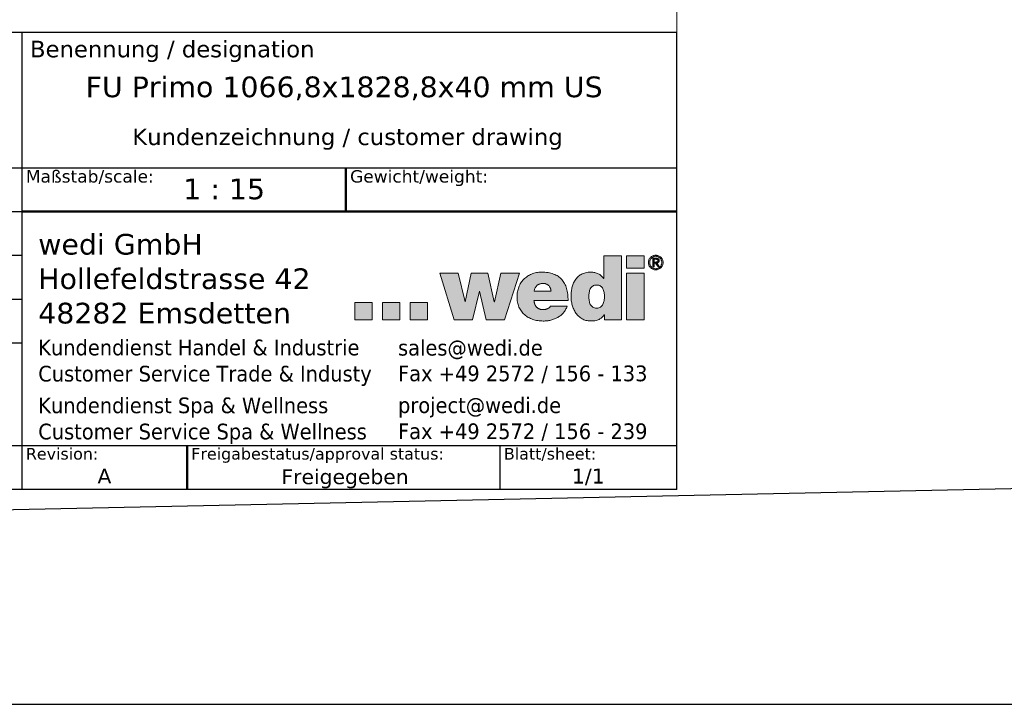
# Model space of a CAD drawing. Header units: millimetres. Extents: x -13716 to 13716, y -300 to 4365.
# Tile 3 of 30: x 1868 to 3654, y -300 to 942. Entities that reach past the tile are written whole.
import ezdxf
from ezdxf.enums import TextEntityAlignment as Align

# ---------------------------------------------------------------- set-up
doc = ezdxf.new("R2010")
doc.units = ezdxf.units.MM
doc.header["$LTSCALE"] = 15
for name, color, linetype, lineweight in [('AM_BOR', 7, 'Continuous', 25), ('Ebene 1', 7, 'Continuous', 25), ('Rahmen (ISO)', 7, 'Continuous', 70), ('Schraffur (ISO)', 7, 'Continuous', 18), ('Titel (ISO)', 7, 'Continuous', 50)]:
    doc.layers.add(name, color=color, linetype=linetype, lineweight=lineweight)
doc.styles.add('Notiztext 3.5', font='verdana.ttf')
doc.styles.add('Pfeiltext', font='verdana.ttf')
doc.styles.get("Standard").update_dxf_attribs({"font": 'verdana.ttf'})
doc.styles.add('Textstil119', font='verdana.ttf')
doc.styles.add('Textstil121', font='verdana.ttf')
doc.styles.add('Textstil47', font='verdana.ttf')
doc.styles.add('Textstil48', font='verdana.ttf')
doc.styles.add('Textstil64', font='verdana.ttf', dxfattribs={"width": 0.8})
doc.styles.add('Textstil75', font='verdana.ttf')
doc.styles.add('Textstil82', font='verdana.ttf')

# ---------------------------------------------------------------- blocks, each defined once
blk = doc.blocks.new('Ränder wedi_Zeichnungsrahmen')
at = {"layer": 'Rahmen (ISO)', "color": 208, "lineweight": 18, "true_color": 0x400040}
for p, q in [((204, 6), (204, 291)), ((20, 6), (204, 6))]:
    blk.add_line(p, q, dxfattribs=at)
blk = doc.blocks.new('Schriftfelder wedi Standard - Inch_Zoll ohne Toleranz')
at = {"layer": 'Schraffur (ISO)'}
h = blk.add_hatch(color=256, dxfattribs=at)
edge = h.paths.add_edge_path(flags=0)
edge.add_spline(control_points=[(-14.53, 20.67), (-14.44, 20.67), (-14.27, 20.69), (-14.05, 20.78), (-13.88, 20.93), (-13.76, 21.12), (-13.67, 21.33), (-13.6, 21.65), (-13.57, 22.07), (-13.6, 22.48), (-13.67, 22.8), (-13.76, 23.01), (-13.88, 23.2), (-14.05, 23.35), (-14.27, 23.44), (-14.53, 23.47), (-14.78, 23.44), (-15, 23.35), (-15.17, 23.2), (-15.3, 23.01), (-15.38, 22.8), (-15.45, 22.48), (-15.48, 22.07), (-15.45, 21.65), (-15.38, 21.33), (-15.3, 21.12), (-15.17, 20.93), (-15, 20.78), (-14.78, 20.69), (-14.61, 20.67), (-14.53, 20.67)], knot_values=[0, 0, 0, 0, 0.034699, 0.064914, 0.09345, 0.122379, 0.152717, 0.184596, 0.250776, 0.316162, 0.347791, 0.377961, 0.406791, 0.435283, 0.465485, 0.500184, 0.534837, 0.564994, 0.593447, 0.62225, 0.652404, 0.684024, 0.749407, 0.815585, 0.847456, 0.877777, 0.906678, 0.935176, 0.965345, 1, 1, 1, 1], degree=3, periodic=0)
edge = h.paths.add_edge_path()
edge.add_line((-13.66, 27), (-13.66, 24.26))
edge.add_line((-13.66, 24.26), (-13.68, 24.26))
edge.add_spline(control_points=[(-13.68, 24.26), (-13.77, 24.37), (-13.95, 24.6), (-14.33, 24.84), (-14.76, 24.99), (-15.18, 25.03), (-15.55, 25.01), (-15.86, 24.96), (-16.14, 24.87), (-16.47, 24.72), (-16.82, 24.46), (-17.14, 24.06), (-17.37, 23.6), (-17.52, 23.11), (-17.6, 22.6), (-17.63, 22.08), (-17.6, 21.55), (-17.49, 21.03), (-17.31, 20.52), (-17.05, 20.06), (-16.72, 19.67), (-16.3, 19.35), (-15.9, 19.19), (-15.54, 19.12), (-15.23, 19.1), (-14.91, 19.12), (-14.6, 19.16), (-14.35, 19.24), (-14.08, 19.37), (-13.83, 19.58), (-13.68, 19.77), (-13.6, 19.87)], knot_values=[0, 0, 0, 0, 0.043155, 0.086739, 0.131645, 0.17854, 0.212404, 0.243573, 0.272592, 0.299996, 0.351779, 0.402206, 0.453011, 0.504581, 0.556321, 0.607002, 0.660443, 0.714379, 0.767879, 0.820311, 0.871582, 0.922422, 0.974633, 1.002175, 1.0312, 1.067419, 1.097992, 1.124095, 1.146867, 1.186159, 1.221249, 1.221249, 1.221249, 1.221249], degree=3, periodic=0)
edge.add_line((-13.6, 19.87), (-13.58, 19.87))
edge.add_line((-13.58, 19.87), (-13.58, 19.25))
edge.add_line((-13.58, 19.25), (-11.51, 19.25))
edge.add_line((-11.51, 19.25), (-11.51, 27))
edge.add_line((-11.51, 27), (-13.66, 27))
for points in [[(-10.93, 25.49), (-10.93, 27), (-8.78, 27), (-8.78, 25.49)], [(-33.5, 24.89), (-31.74, 19.26), (-29.54, 19.26), (-28.7, 22.72), (-28.68, 22.72), (-27.87, 19.26), (-25.66, 19.26), (-23.87, 24.89), (-26.11, 24.89), (-26.89, 21.41), (-26.93, 21.41), (-27.68, 24.89), (-29.69, 24.89), (-30.41, 21.41), (-30.43, 21.41), (-31.26, 24.89)], [(-10.93, 19.26), (-8.78, 19.26), (-8.78, 24.89), (-10.93, 24.89)], [(-41.68, 21.34), (-43.78, 21.34), (-43.78, 19.24), (-41.68, 19.24)], [(-38.32, 21.34), (-40.42, 21.34), (-40.42, 19.26), (-38.32, 19.26)], [(-34.96, 21.34), (-34.96, 19.26), (-37.06, 19.26), (-37.06, 21.34)]]:
    blk.add_hatch(color=256, dxfattribs=at).paths.add_polyline_path(points)
h = blk.add_hatch(color=256, dxfattribs=at)
edge = h.paths.add_edge_path(flags=0)
edge.add_spline(control_points=[(-8.06, 25.89), (-8.04, 25.84), (-7.99, 25.75), (-7.9, 25.64), (-7.8, 25.55), (-7.67, 25.48), (-7.53, 25.44), (-7.38, 25.42), (-7.23, 25.44), (-7.09, 25.48), (-6.97, 25.55), (-6.86, 25.64), (-6.77, 25.75), (-6.71, 25.89), (-6.66, 26.03), (-6.65, 26.19), (-6.66, 26.34), (-6.71, 26.48), (-6.77, 26.61), (-6.86, 26.72), (-6.97, 26.81), (-7.1, 26.88), (-7.23, 26.93), (-7.38, 26.94), (-7.53, 26.93), (-7.67, 26.88), (-7.8, 26.81), (-7.9, 26.72), (-7.99, 26.61), (-8.06, 26.48), (-8.1, 26.34), (-8.12, 26.19), (-8.1, 26.03), (-8.07, 25.93), (-8.06, 25.89)], knot_values=[-1, -1, -1, -1, -0.968769, -0.938514, -0.908528, -0.877859, -0.846824, -0.81451, -0.782845, -0.751665, -0.721347, -0.691382, -0.661076, -0.630076, -0.597827, -0.563882, -0.531049, -0.499298, -0.468506, -0.438444, -0.408565, -0.3784, -0.347161, -0.315526, -0.283241, -0.252147, -0.221629, -0.19173, -0.161719, -0.130694, -0.098997, -0.066153, -0.032195, 0, 0, 0, 0], degree=3, periodic=0)
edge = h.paths.add_edge_path()
edge.add_spline(control_points=[(-8.2, 26.53), (-8.22, 26.48), (-8.26, 26.37), (-8.28, 26.19), (-8.26, 26), (-8.21, 25.83), (-8.12, 25.68), (-8.01, 25.55), (-7.88, 25.44), (-7.73, 25.36), (-7.56, 25.31), (-7.38, 25.29), (-7.2, 25.31), (-7.04, 25.36), (-6.89, 25.44), (-6.75, 25.55), (-6.64, 25.68), (-6.56, 25.83), (-6.51, 26), (-6.49, 26.19), (-6.51, 26.37), (-6.56, 26.53), (-6.64, 26.69), (-6.75, 26.82), (-6.89, 26.92), (-7.04, 27), (-7.2, 27.05), (-7.38, 27.07), (-7.56, 27.05), (-7.73, 27), (-7.88, 26.92), (-8.01, 26.82), (-8.12, 26.69), (-8.18, 26.59), (-8.2, 26.53)], knot_values=[0, 0, 0, 0, 0.031498, 0.063871, 0.097255, 0.129121, 0.16021, 0.19058, 0.221045, 0.251572, 0.283155, 0.315097, 0.34707, 0.378466, 0.408835, 0.43896, 0.469377, 0.500279, 0.532169, 0.565531, 0.597881, 0.629403, 0.660135, 0.690407, 0.720506, 0.750951, 0.782355, 0.814304, 0.846223, 0.877814, 0.908416, 0.938856, 0.96908, 1, 1, 1, 1], degree=3, periodic=0)
h = blk.add_hatch(color=256, dxfattribs=at)
edge = h.paths.add_edge_path(flags=0)
edge.add_spline(control_points=[(-7.4, 26.24), (-7.37, 26.24), (-7.33, 26.24), (-7.27, 26.25), (-7.23, 26.25), (-7.21, 26.27), (-7.18, 26.28), (-7.16, 26.3), (-7.14, 26.32), (-7.13, 26.35), (-7.13, 26.39), (-7.13, 26.42), (-7.13, 26.45), (-7.14, 26.48), (-7.15, 26.5), (-7.17, 26.52), (-7.19, 26.54), (-7.22, 26.55), (-7.26, 26.56), (-7.31, 26.57), (-7.34, 26.57), (-7.36, 26.57), (-7.37, 26.57), (-7.4, 26.57), (-7.44, 26.57), (-7.49, 26.57), (-7.53, 26.57), (-7.55, 26.57), (-7.56, 26.57), (-7.57, 26.57), (-7.56, 26.55), (-7.57, 26.53), (-7.57, 26.49), (-7.57, 26.43), (-7.57, 26.36), (-7.57, 26.31), (-7.57, 26.28), (-7.56, 26.26), (-7.57, 26.24), (-7.56, 26.24), (-7.55, 26.24), (-7.51, 26.24), (-7.46, 26.24), (-7.42, 26.24), (-7.4, 26.24), (-7.4, 26.24), (-7.4, 26.24)], knot_values=[-1, -1, -1, -1, -0.950287, -0.902175, -0.881324, -0.861242, -0.841051, -0.820798, -0.800643, -0.77928, -0.753999, -0.726464, -0.703741, -0.683998, -0.665669, -0.648191, -0.630877, -0.612858, -0.575671, -0.535024, -0.514517, -0.506166, -0.497845, -0.484984, -0.450288, -0.411369, -0.377517, -0.365396, -0.358025, -0.356271, -0.348826, -0.333239, -0.311301, -0.255536, -0.195862, -0.169038, -0.146611, -0.130372, -0.122114, -0.120862, -0.115361, -0.09364, -0.033314, -0.009567, -0.002546, 0, 0, 0, 0], degree=3, periodic=0)
edge = h.paths.add_edge_path()
edge.add_spline(control_points=[(-7.33, 26.7), (-7.33, 26.7), (-7.34, 26.7), (-7.38, 26.7), (-7.49, 26.7), (-7.61, 26.7), (-7.69, 26.7), (-7.72, 26.7), (-7.74, 26.69), (-7.72, 26.64), (-7.73, 26.56), (-7.72, 26.4), (-7.73, 26.18), (-7.72, 25.96), (-7.73, 25.8), (-7.72, 25.73), (-7.73, 25.68), (-7.72, 25.66), (-7.68, 25.68), (-7.63, 25.66), (-7.59, 25.67), (-7.56, 25.66), (-7.57, 25.69), (-7.56, 25.73), (-7.57, 25.82), (-7.56, 25.93), (-7.57, 26.02), (-7.56, 26.07), (-7.57, 26.1), (-7.55, 26.12), (-7.52, 26.11), (-7.48, 26.11), (-7.44, 26.11), (-7.41, 26.11), (-7.39, 26.1), (-7.38, 26.07), (-7.34, 26.02), (-7.28, 25.93), (-7.21, 25.82), (-7.16, 25.73), (-7.12, 25.69), (-7.12, 25.66), (-7.09, 25.67), (-7.04, 25.66), (-7, 25.68), (-6.95, 25.66), (-6.94, 25.67), (-6.97, 25.69), (-6.98, 25.73), (-7.03, 25.8), (-7.09, 25.9), (-7.15, 25.99), (-7.2, 26.06), (-7.21, 26.1), (-7.24, 26.12), (-7.21, 26.13), (-7.17, 26.13), (-7.11, 26.16), (-7.04, 26.2), (-6.99, 26.26), (-6.97, 26.34), (-6.96, 26.44), (-6.98, 26.53), (-7.03, 26.61), (-7.11, 26.66), (-7.21, 26.69), (-7.29, 26.7), (-7.33, 26.7)], knot_values=[0, 0, 0, 0, 0.002245, 0.008381, 0.028737, 0.076631, 0.084863, 0.089802, 0.091023, 0.100424, 0.119095, 0.14472, 0.207559, 0.270398, 0.296023, 0.314694, 0.324094, 0.324881, 0.330158, 0.349348, 0.357504, 0.360862, 0.363355, 0.37017, 0.392777, 0.420703, 0.445969, 0.455111, 0.460597, 0.462607, 0.46991, 0.48027, 0.49063, 0.497933, 0.500569, 0.507069, 0.517903, 0.547843, 0.580935, 0.607723, 0.615799, 0.618754, 0.622345, 0.631066, 0.651586, 0.657229, 0.657615, 0.662568, 0.672404, 0.685905, 0.71901, 0.752116, 0.765617, 0.775453, 0.780406, 0.783475, 0.792867, 0.810732, 0.827868, 0.845154, 0.864227, 0.887328, 0.909172, 0.928704, 0.948581, 0.97168, 1, 1, 1, 1], degree=3, periodic=0)
h = blk.add_hatch(color=256, dxfattribs=at)
edge = h.paths.add_edge_path(flags=0)
edge.add_spline(control_points=[(-20.98, 23.64), (-20.93, 23.64), (-20.83, 23.64), (-20.69, 23.61), (-20.56, 23.55), (-20.44, 23.49), (-20.33, 23.4), (-20.24, 23.3), (-20.17, 23.19), (-20.1, 23.07), (-20.07, 22.94), (-20.04, 22.81), (-20.05, 22.75), (-20.03, 22.7), (-20.05, 22.7), (-20.08, 22.7), (-20.13, 22.7), (-20.21, 22.7), (-20.34, 22.7), (-20.53, 22.7), (-20.79, 22.7), (-21.07, 22.7), (-21.34, 22.7), (-21.6, 22.7), (-21.79, 22.7), (-21.92, 22.7), (-22, 22.7), (-22.05, 22.7), (-22.08, 22.7), (-22.09, 22.7), (-22.09, 22.71), (-22.09, 22.75), (-22.06, 22.84), (-22.03, 22.96), (-21.97, 23.1), (-21.9, 23.23), (-21.81, 23.34), (-21.71, 23.43), (-21.59, 23.51), (-21.46, 23.57), (-21.31, 23.61), (-21.15, 23.64), (-21.04, 23.64), (-20.98, 23.64)], knot_values=[-1, -1, -1, -1, -0.970522, -0.942344, -0.915116, -0.888531, -0.86232, -0.836254, -0.810128, -0.783754, -0.756945, -0.729507, -0.715477, -0.710748, -0.709678, -0.703909, -0.693711, -0.679576, -0.661996, -0.618469, -0.567069, -0.511731, -0.456394, -0.404994, -0.361467, -0.343887, -0.329752, -0.319554, -0.313785, -0.312715, -0.311324, -0.307144, -0.290779, -0.259629, -0.230295, -0.20237, -0.17536, -0.148701, -0.121787, -0.094005, -0.064779, -0.033592, 0, 0, 0, 0], degree=3, periodic=0)
edge = h.paths.add_edge_path()
edge.add_line((-17.98, 21.58), (-22.1, 21.58))
edge.add_spline(control_points=[(-22.1, 21.58), (-22.1, 21.54), (-22.09, 21.46), (-22.07, 21.35), (-22.04, 21.24), (-22, 21.14), (-21.96, 21.04), (-21.91, 20.95), (-21.85, 20.87), (-21.79, 20.79), (-21.71, 20.72), (-21.63, 20.66), (-21.55, 20.61), (-21.45, 20.56), (-21.35, 20.53), (-21.24, 20.5), (-21.13, 20.49), (-21.05, 20.49), (-21, 20.49)], knot_values=[0, 0, 0, 0, 0.011871, 0.023383, 0.034556, 0.045416, 0.055995, 0.066338, 0.076497, 0.086536, 0.096528, 0.106556, 0.116711, 0.12709, 0.137793, 0.148921, 0.160571, 0.172839, 0.172839, 0.172839, 0.172839], degree=3, periodic=0)
edge.add_spline(control_points=[(-21, 20.49), (-20.98, 20.49), (-20.94, 20.49), (-20.87, 20.49), (-20.81, 20.5), (-20.74, 20.51), (-20.68, 20.52), (-20.61, 20.54), (-20.55, 20.56), (-20.49, 20.58), (-20.43, 20.61), (-20.37, 20.64), (-20.32, 20.67), (-20.27, 20.71), (-20.22, 20.75), (-20.18, 20.79), (-20.14, 20.84), (-20.12, 20.87), (-20.11, 20.89)], knot_values=[0, 0, 0, 0, 0.006559, 0.013169, 0.01981, 0.026462, 0.033107, 0.039727, 0.046304, 0.052825, 0.059279, 0.065656, 0.071951, 0.078166, 0.084304, 0.090378, 0.096407, 0.102416, 0.102416, 0.102416, 0.102416], degree=3, periodic=0)
edge.add_line((-20.11, 20.89), (-18.1, 20.89))
edge.add_spline(control_points=[(-18.1, 20.89), (-18.16, 20.74), (-18.27, 20.46), (-18.54, 20.09), (-18.86, 19.78), (-19.22, 19.53), (-19.63, 19.34), (-20.06, 19.2), (-20.52, 19.12), (-21.05, 19.09), (-21.64, 19.14), (-22.25, 19.28), (-22.79, 19.52), (-23.26, 19.86), (-23.65, 20.28), (-23.94, 20.8), (-24.12, 21.4), (-24.17, 22.03), (-24.12, 22.64), (-23.96, 23.21), (-23.7, 23.72), (-23.35, 24.16), (-22.91, 24.53), (-22.39, 24.81), (-21.81, 24.99), (-21.13, 25.04), (-20.43, 24.99), (-19.75, 24.82), (-19.18, 24.54), (-18.72, 24.14), (-18.37, 23.63), (-18.14, 23.03), (-18, 22.33), (-17.99, 21.84), (-17.98, 21.58)], knot_values=[0, 0, 0, 0, 0.046845, 0.091634, 0.135518, 0.17939, 0.223861, 0.269282, 0.315783, 0.363338, 0.42883, 0.490658, 0.549548, 0.606552, 0.663102, 0.721003, 0.78232, 0.849198, 0.909267, 0.967289, 1.024005, 1.080171, 1.136634, 1.194396, 1.254659, 1.318825, 1.396987, 1.465551, 1.527499, 1.586411, 1.646022, 1.709592, 1.779523, 1.85736, 1.85736, 1.85736, 1.85736], degree=3, periodic=0)
at = {"layer": 'AM_BOR', "color": 7}
for p, q in [((-4.84, 54), (-188.84, 54)), ((-84.04, 54), (-84.04, -1.25)), ((-4.84, -1.25), (-4.84, 54)), ((-188.84, 37.65), (-4.84, 37.65)), ((-130.14, 4.05), (-4.84, 4.05)), ((-26.24, 4.05), (-26.24, -1.25)), ((-188.84, -1.25), (-4.84, -1.25))]:
    blk.add_line(p, q, dxfattribs=at)
at = {"layer": 'AM_BOR'}
for p, q in [((-130.14, 32.35), (-84.04, 32.35)), ((-130.14, 27.05), (-84.04, 27.05)), ((-130.14, 21.75), (-84.04, 21.75)), ((-130.14, 16.45), (-84.04, 16.45))]:
    blk.add_line(p, q, dxfattribs=at)
at = {"layer": 'Ebene 1', "lineweight": 5}
for p, q in [((-10.93, 25.49), (-10.93, 27)), ((-10.93, 27), (-8.78, 27)), ((-8.78, 27), (-8.78, 25.49)), ((-8.78, 25.49), (-10.93, 25.49)), ((-31.74, 19.26), (-33.5, 24.89)), ((-33.5, 24.89), (-31.26, 24.89)), ((-31.26, 24.89), (-30.43, 21.41)), ((-30.41, 21.41), (-29.69, 24.89)), ((-29.69, 24.89), (-27.68, 24.89)), ((-27.68, 24.89), (-26.93, 21.41)), ((-26.89, 21.41), (-26.11, 24.89)), ((-26.11, 24.89), (-23.87, 24.89)), ((-23.87, 24.89), (-25.66, 19.26)), ((-10.93, 19.26), (-10.93, 24.89)), ((-10.93, 24.89), (-8.78, 24.89)), ((-8.78, 24.89), (-8.78, 19.26)), ((-28.7, 22.72), (-29.54, 19.26)), ((-28.68, 22.72), (-28.7, 22.72)), ((-27.87, 19.26), (-28.68, 22.72)), ((-41.68, 21.34), (-43.78, 21.34)), ((-43.78, 21.34), (-43.78, 19.24)), ((-41.68, 19.24), (-41.68, 21.34)), ((-38.32, 21.34), (-40.42, 21.34)), ((-40.42, 21.34), (-40.42, 19.26)), ((-38.32, 19.26), (-38.32, 21.34)), ((-37.06, 21.34), (-37.06, 19.26)), ((-34.96, 21.34), (-37.06, 21.34)), ((-34.96, 19.26), (-34.96, 21.34)), ((-30.43, 21.41), (-30.41, 21.41)), ((-26.93, 21.41), (-26.89, 21.41)), ((-43.78, 19.24), (-41.68, 19.24)), ((-40.42, 19.26), (-38.32, 19.26)), ((-37.06, 19.26), (-34.96, 19.26)), ((-29.54, 19.26), (-31.74, 19.26)), ((-25.66, 19.26), (-27.87, 19.26)), ((-8.78, 19.26), (-10.93, 19.26))]:
    blk.add_line(p, q, dxfattribs=at)
for points, knots in [([(-13.66, 27), (-13.66, 27), (-13.66, 26.99), (-13.66, 26.96), (-13.66, 26.93), (-13.66, 26.88), (-13.66, 26.82), (-13.66, 26.74), (-13.66, 26.66), (-13.66, 26.53), (-13.66, 26.36), (-13.66, 26.04), (-13.66, 25.63), (-13.66, 25.22), (-13.66, 24.9), (-13.66, 24.73), (-13.66, 24.6), (-13.66, 24.52), (-13.66, 24.44), (-13.66, 24.38), (-13.66, 24.33), (-13.66, 24.3), (-13.66, 24.27), (-13.66, 24.26), (-13.66, 24.26)], [0, 0, 0, 0, 0.000785, 0.0030733, 0.0067645, 0.0117586, 0.0179552, 0.0252542, 0.0335554, 0.0427585, 0.0634696, 0.0865859, 0.1368271, 0.1870683, 0.2101846, 0.2308957, 0.2400988, 0.2484, 0.255699, 0.2618956, 0.2668896, 0.2705809, 0.2728692, 0.2736542, 0.2736542, 0.2736542, 0.2736542]), ([(-11.51, 27), (-11.51, 27), (-11.52, 27), (-11.54, 27), (-11.57, 27), (-11.6, 27), (-11.65, 27), (-11.71, 27), (-11.77, 27), (-11.87, 27), (-12.01, 27), (-12.26, 27), (-12.58, 27), (-12.91, 27), (-13.15, 27), (-13.29, 27), (-13.39, 27), (-13.46, 27), (-13.51, 27), (-13.56, 27), (-13.6, 27), (-13.63, 27), (-13.65, 27), (-13.65, 27), (-13.66, 27)], [0, 0, 0, 0, 0.0006161, 0.0024119, 0.0053087, 0.009228, 0.014091, 0.0198192, 0.0263339, 0.0335564, 0.0498102, 0.0679516, 0.1073803, 0.146809, 0.1649504, 0.1812043, 0.1884268, 0.1949414, 0.2006696, 0.2055327, 0.2094519, 0.2123488, 0.2141446, 0.2147606, 0.2147606, 0.2147606, 0.2147606]), ([(-11.51, 19.25), (-11.51, 19.25), (-11.51, 19.28), (-11.51, 19.35), (-11.51, 19.45), (-11.51, 19.59), (-11.51, 19.77), (-11.51, 19.97), (-11.51, 20.21), (-11.51, 20.57), (-11.51, 21.07), (-11.51, 21.96), (-11.51, 23.12), (-11.51, 24.29), (-11.51, 25.18), (-11.51, 25.68), (-11.51, 26.04), (-11.51, 26.27), (-11.51, 26.48), (-11.51, 26.65), (-11.51, 26.79), (-11.51, 26.9), (-11.51, 26.96), (-11.51, 26.99), (-11.51, 27)], [0, 0, 0, 0, 0.0022235, 0.0087046, 0.0191597, 0.0333047, 0.050856, 0.0715295, 0.0950415, 0.1211081, 0.1797699, 0.2452439, 0.387546, 0.529848, 0.5953221, 0.6539839, 0.6800505, 0.7035625, 0.724236, 0.7417873, 0.7559323, 0.7663873, 0.7728685, 0.775092, 0.775092, 0.775092, 0.775092]), ([(-8.2, 26.53), (-8.18, 26.59), (-8.12, 26.69), (-8.01, 26.82), (-7.88, 26.92), (-7.73, 27), (-7.56, 27.05), (-7.38, 27.07), (-7.2, 27.05), (-7.04, 27), (-6.89, 26.92), (-6.75, 26.82), (-6.64, 26.69), (-6.56, 26.53), (-6.51, 26.37), (-6.49, 26.19), (-6.51, 26), (-6.56, 25.83), (-6.64, 25.68), (-6.75, 25.55), (-6.89, 25.44), (-7.04, 25.36), (-7.2, 25.31), (-7.38, 25.29), (-7.56, 25.31), (-7.73, 25.36), (-7.88, 25.44), (-8.01, 25.55), (-8.12, 25.68), (-8.21, 25.83), (-8.26, 26), (-8.28, 26.19), (-8.26, 26.37), (-8.22, 26.48), (-8.2, 26.53)], [0, 0, 0, 0, 0.03092, 0.061144, 0.091584, 0.122186, 0.153777, 0.185696, 0.217645, 0.249049, 0.279494, 0.309593, 0.339865, 0.370597, 0.402119, 0.434469, 0.467831, 0.499721, 0.530623, 0.56104, 0.591165, 0.621534, 0.65293, 0.684903, 0.716845, 0.748428, 0.778955, 0.80942, 0.83979, 0.870879, 0.902745, 0.936129, 0.968502, 1, 1, 1, 1]), ([(-8.06, 25.89), (-8.04, 25.84), (-7.99, 25.75), (-7.9, 25.64), (-7.8, 25.55), (-7.67, 25.48), (-7.53, 25.44), (-7.38, 25.42), (-7.23, 25.44), (-7.09, 25.48), (-6.97, 25.55), (-6.86, 25.64), (-6.77, 25.75), (-6.71, 25.89), (-6.66, 26.03), (-6.65, 26.19), (-6.66, 26.34), (-6.71, 26.48), (-6.77, 26.61), (-6.86, 26.72), (-6.97, 26.81), (-7.1, 26.88), (-7.23, 26.93), (-7.38, 26.94), (-7.53, 26.93), (-7.67, 26.88), (-7.8, 26.81), (-7.9, 26.72), (-7.99, 26.61), (-8.06, 26.48), (-8.1, 26.34), (-8.12, 26.19), (-8.1, 26.03), (-8.07, 25.93), (-8.06, 25.89)], [0, 0, 0, 0, 0.031231, 0.061486, 0.091472, 0.122141, 0.153176, 0.18549, 0.217155, 0.248335, 0.278653, 0.308618, 0.338924, 0.369924, 0.402173, 0.436118, 0.468951, 0.500702, 0.531494, 0.561556, 0.591435, 0.6216, 0.652839, 0.684474, 0.716759, 0.747853, 0.778371, 0.80827, 0.838281, 0.869306, 0.901003, 0.933847, 0.967805, 1, 1, 1, 1]), ([(-7.33, 26.7), (-7.29, 26.7), (-7.21, 26.69), (-7.11, 26.66), (-7.03, 26.61), (-6.98, 26.53), (-6.96, 26.44), (-6.97, 26.34), (-6.99, 26.26), (-7.04, 26.2), (-7.11, 26.16), (-7.17, 26.13), (-7.21, 26.13), (-7.24, 26.12), (-7.21, 26.1), (-7.2, 26.06), (-7.15, 25.99), (-7.09, 25.9), (-7.03, 25.8), (-6.98, 25.73), (-6.97, 25.69), (-6.94, 25.67), (-6.95, 25.66), (-7, 25.68), (-7.04, 25.66), (-7.09, 25.67), (-7.12, 25.66), (-7.12, 25.69), (-7.16, 25.73), (-7.21, 25.82), (-7.28, 25.93), (-7.34, 26.02), (-7.38, 26.07), (-7.39, 26.1), (-7.41, 26.11), (-7.44, 26.11), (-7.48, 26.11), (-7.52, 26.11), (-7.55, 26.12), (-7.57, 26.1), (-7.56, 26.07), (-7.57, 26.02), (-7.56, 25.93), (-7.57, 25.82), (-7.56, 25.73), (-7.57, 25.69), (-7.56, 25.66), (-7.59, 25.67), (-7.63, 25.66), (-7.68, 25.68), (-7.72, 25.66), (-7.73, 25.68), (-7.72, 25.73), (-7.73, 25.8), (-7.72, 25.96), (-7.73, 26.18), (-7.72, 26.4), (-7.73, 26.56), (-7.72, 26.64), (-7.74, 26.69), (-7.72, 26.7), (-7.69, 26.7), (-7.61, 26.7), (-7.49, 26.7), (-7.38, 26.7), (-7.34, 26.7), (-7.33, 26.7), (-7.33, 26.7)], [0, 0, 0, 0, 0.02832, 0.051419, 0.071296, 0.090828, 0.112672, 0.135773, 0.154846, 0.172132, 0.189268, 0.207133, 0.216525, 0.219594, 0.224547, 0.234383, 0.247884, 0.28099, 0.314095, 0.327596, 0.337432, 0.342385, 0.342771, 0.348414, 0.368934, 0.377655, 0.381246, 0.384201, 0.392277, 0.419065, 0.452157, 0.482097, 0.492931, 0.499431, 0.502067, 0.50937, 0.51973, 0.53009, 0.537393, 0.539403, 0.544889, 0.554031, 0.579297, 0.607223, 0.62983, 0.636645, 0.639138, 0.642496, 0.650652, 0.669842, 0.675119, 0.675906, 0.685306, 0.703977, 0.729602, 0.792441, 0.85528, 0.880905, 0.899576, 0.908977, 0.910198, 0.915137, 0.923369, 0.971263, 0.991619, 0.997755, 1, 1, 1, 1]), ([(-7.4, 26.24), (-7.37, 26.24), (-7.33, 26.24), (-7.27, 26.25), (-7.23, 26.25), (-7.21, 26.27), (-7.18, 26.28), (-7.16, 26.3), (-7.14, 26.32), (-7.13, 26.35), (-7.13, 26.39), (-7.13, 26.42), (-7.13, 26.45), (-7.14, 26.48), (-7.15, 26.5), (-7.17, 26.52), (-7.19, 26.54), (-7.22, 26.55), (-7.26, 26.56), (-7.31, 26.57), (-7.34, 26.57), (-7.36, 26.57), (-7.37, 26.57), (-7.4, 26.57), (-7.44, 26.57), (-7.49, 26.57), (-7.53, 26.57), (-7.55, 26.57), (-7.56, 26.57), (-7.57, 26.57), (-7.56, 26.55), (-7.57, 26.53), (-7.57, 26.49), (-7.57, 26.43), (-7.57, 26.36), (-7.57, 26.31), (-7.57, 26.28), (-7.56, 26.26), (-7.57, 26.24), (-7.56, 26.24), (-7.55, 26.24), (-7.51, 26.24), (-7.46, 26.24), (-7.42, 26.24), (-7.4, 26.24), (-7.4, 26.24), (-7.4, 26.24)], [0, 0, 0, 0, 0.049713, 0.097825, 0.118676, 0.138758, 0.158949, 0.179202, 0.199357, 0.22072, 0.246001, 0.273536, 0.296259, 0.316002, 0.334331, 0.351809, 0.369123, 0.387142, 0.424329, 0.464976, 0.485483, 0.493834, 0.502155, 0.515016, 0.549712, 0.588631, 0.622483, 0.634604, 0.641975, 0.643729, 0.651174, 0.666761, 0.688699, 0.744464, 0.804138, 0.830962, 0.853389, 0.869628, 0.877886, 0.879138, 0.884639, 0.90636, 0.966686, 0.990433, 0.997454, 1, 1, 1, 1]), ([(-17.98, 21.58), (-17.99, 21.84), (-18, 22.33), (-18.14, 23.03), (-18.37, 23.63), (-18.72, 24.14), (-19.18, 24.54), (-19.75, 24.82), (-20.43, 24.99), (-21.13, 25.04), (-21.81, 24.99), (-22.39, 24.81), (-22.91, 24.53), (-23.35, 24.16), (-23.7, 23.72), (-23.96, 23.21), (-24.12, 22.64), (-24.17, 22.03), (-24.12, 21.4), (-23.94, 20.8), (-23.65, 20.28), (-23.26, 19.86), (-22.79, 19.52), (-22.25, 19.28), (-21.64, 19.14), (-21.05, 19.09), (-20.52, 19.12), (-20.06, 19.2), (-19.63, 19.34), (-19.22, 19.53), (-18.86, 19.78), (-18.54, 20.09), (-18.27, 20.46), (-18.16, 20.74), (-18.1, 20.89)], [0, 0, 0, 0, 0.077838, 0.147768, 0.211338, 0.270949, 0.329861, 0.391809, 0.460373, 0.538535, 0.602701, 0.662964, 0.720726, 0.777189, 0.833355, 0.890071, 0.948093, 1.008162, 1.075041, 1.136357, 1.194259, 1.250809, 1.307812, 1.366702, 1.42853, 1.494022, 1.541577, 1.588079, 1.633499, 1.67797, 1.721843, 1.765726, 1.810515, 1.85736, 1.85736, 1.85736, 1.85736]), ([(-13.68, 24.26), (-13.77, 24.37), (-13.95, 24.6), (-14.33, 24.84), (-14.76, 24.99), (-15.18, 25.03), (-15.55, 25.01), (-15.86, 24.96), (-16.14, 24.87), (-16.47, 24.72), (-16.82, 24.46), (-17.14, 24.06), (-17.37, 23.6), (-17.52, 23.11), (-17.6, 22.6), (-17.63, 22.08), (-17.6, 21.55), (-17.49, 21.03), (-17.31, 20.52), (-17.05, 20.06), (-16.72, 19.67), (-16.3, 19.35), (-15.9, 19.19), (-15.54, 19.12), (-15.23, 19.1), (-14.91, 19.12), (-14.6, 19.16), (-14.35, 19.24), (-14.08, 19.37), (-13.83, 19.58), (-13.68, 19.77), (-13.6, 19.87)], [0, 0, 0, 0, 0.043155, 0.086739, 0.131645, 0.17854, 0.212404, 0.243573, 0.272592, 0.299996, 0.351779, 0.402206, 0.453011, 0.504581, 0.556321, 0.607002, 0.660443, 0.714379, 0.767879, 0.820311, 0.871582, 0.922422, 0.974633, 1.002175, 1.0312, 1.067419, 1.097992, 1.124095, 1.146867, 1.186159, 1.221249, 1.221249, 1.221249, 1.221249]), ([(-13.66, 24.26), (-13.66, 24.26), (-13.66, 24.26), (-13.66, 24.26), (-13.66, 24.26), (-13.66, 24.26), (-13.66, 24.26), (-13.66, 24.26), (-13.66, 24.26), (-13.66, 24.26), (-13.66, 24.26), (-13.66, 24.26), (-13.67, 24.26), (-13.67, 24.26), (-13.67, 24.26), (-13.68, 24.26), (-13.68, 24.26), (-13.68, 24.26), (-13.68, 24.26), (-13.68, 24.26), (-13.68, 24.26), (-13.68, 24.26), (-13.68, 24.26), (-13.68, 24.26), (-13.68, 24.26)], [0, 0, 0, 0, 0.000006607, 0.000025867, 0.000056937, 0.000098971, 0.000151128, 0.000212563, 0.000282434, 0.000359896, 0.00053422, 0.000728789, 0.001151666, 0.001574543, 0.001769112, 0.001943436, 0.002020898, 0.002090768, 0.002152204, 0.00220436, 0.002246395, 0.002277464, 0.002296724, 0.002303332, 0.002303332, 0.002303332, 0.002303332]), ([(-20.98, 23.64), (-20.93, 23.64), (-20.83, 23.64), (-20.69, 23.61), (-20.56, 23.55), (-20.44, 23.49), (-20.33, 23.4), (-20.24, 23.3), (-20.17, 23.19), (-20.1, 23.07), (-20.07, 22.94), (-20.04, 22.81), (-20.05, 22.75), (-20.03, 22.7), (-20.05, 22.7), (-20.08, 22.7), (-20.13, 22.7), (-20.21, 22.7), (-20.34, 22.7), (-20.53, 22.7), (-20.79, 22.7), (-21.07, 22.7), (-21.34, 22.7), (-21.6, 22.7), (-21.79, 22.7), (-21.92, 22.7), (-22, 22.7), (-22.05, 22.7), (-22.08, 22.7), (-22.09, 22.7), (-22.09, 22.71), (-22.09, 22.75), (-22.06, 22.84), (-22.03, 22.96), (-21.97, 23.1), (-21.9, 23.23), (-21.81, 23.34), (-21.71, 23.43), (-21.59, 23.51), (-21.46, 23.57), (-21.31, 23.61), (-21.15, 23.64), (-21.04, 23.64), (-20.98, 23.64)], [0, 0, 0, 0, 0.029478, 0.057656, 0.084884, 0.111469, 0.13768, 0.163746, 0.189872, 0.216246, 0.243055, 0.270493, 0.284523, 0.289252, 0.290322, 0.296091, 0.306289, 0.320424, 0.338004, 0.381531, 0.432931, 0.488269, 0.543606, 0.595006, 0.638533, 0.656113, 0.670248, 0.680446, 0.686215, 0.687285, 0.688676, 0.692856, 0.709221, 0.740371, 0.769705, 0.79763, 0.82464, 0.851299, 0.878213, 0.905995, 0.935221, 0.966408, 1, 1, 1, 1]), ([(-14.53, 20.67), (-14.61, 20.67), (-14.78, 20.69), (-15, 20.78), (-15.17, 20.93), (-15.3, 21.12), (-15.38, 21.33), (-15.45, 21.65), (-15.48, 22.07), (-15.45, 22.48), (-15.38, 22.8), (-15.3, 23.01), (-15.17, 23.2), (-15, 23.35), (-14.78, 23.44), (-14.53, 23.47), (-14.27, 23.44), (-14.05, 23.35), (-13.88, 23.2), (-13.76, 23.01), (-13.67, 22.8), (-13.6, 22.48), (-13.57, 22.07), (-13.6, 21.65), (-13.67, 21.33), (-13.76, 21.12), (-13.88, 20.93), (-14.05, 20.78), (-14.27, 20.69), (-14.44, 20.67), (-14.53, 20.67)], [0, 0, 0, 0, 0.034655, 0.064824, 0.093322, 0.122223, 0.152544, 0.184415, 0.250593, 0.315976, 0.347596, 0.37775, 0.406553, 0.435006, 0.465163, 0.499816, 0.534515, 0.564717, 0.593209, 0.622039, 0.652209, 0.683838, 0.749224, 0.815404, 0.847283, 0.877621, 0.90655, 0.935086, 0.965301, 1, 1, 1, 1]), ([(-21, 20.49), (-21.05, 20.49), (-21.13, 20.49), (-21.24, 20.5), (-21.35, 20.53), (-21.45, 20.56), (-21.55, 20.61), (-21.63, 20.66), (-21.71, 20.72), (-21.79, 20.79), (-21.85, 20.87), (-21.91, 20.95), (-21.96, 21.04), (-22, 21.14), (-22.04, 21.24), (-22.07, 21.35), (-22.09, 21.46), (-22.1, 21.54), (-22.1, 21.58)], [0, 0, 0, 0, 0.0122685, 0.0239187, 0.035046, 0.0457491, 0.0561284, 0.0662838, 0.0763119, 0.0863037, 0.0963424, 0.1065015, 0.1168444, 0.127424, 0.1382833, 0.1494563, 0.1609687, 0.1728395, 0.1728395, 0.1728395, 0.1728395]), ([(-22.1, 21.58), (-22.1, 21.58), (-22.08, 21.58), (-22.05, 21.58), (-21.99, 21.58), (-21.92, 21.58), (-21.82, 21.58), (-21.72, 21.58), (-21.59, 21.58), (-21.4, 21.58), (-21.13, 21.58), (-20.66, 21.58), (-20.04, 21.58), (-19.42, 21.58), (-18.95, 21.58), (-18.68, 21.58), (-18.49, 21.58), (-18.36, 21.58), (-18.25, 21.58), (-18.16, 21.58), (-18.09, 21.58), (-18.03, 21.58), (-18, 21.58), (-17.98, 21.58), (-17.98, 21.58)], [0, 0, 0, 0, 0.0011827, 0.0046301, 0.0101912, 0.0177151, 0.0270508, 0.0380473, 0.0505536, 0.0644187, 0.0956215, 0.1304479, 0.2061398, 0.2818318, 0.3166582, 0.347861, 0.3617261, 0.3742324, 0.3852289, 0.3945645, 0.4020884, 0.4076496, 0.411097, 0.4122797, 0.4122797, 0.4122797, 0.4122797]), ([(-20.11, 20.89), (-20.12, 20.87), (-20.14, 20.84), (-20.18, 20.79), (-20.22, 20.75), (-20.27, 20.71), (-20.32, 20.67), (-20.37, 20.64), (-20.43, 20.61), (-20.49, 20.58), (-20.55, 20.56), (-20.61, 20.54), (-20.68, 20.52), (-20.74, 20.51), (-20.81, 20.5), (-20.87, 20.49), (-20.94, 20.49), (-20.98, 20.49), (-21, 20.49)], [0, 0, 0, 0, 0.006009, 0.0120374, 0.0181114, 0.0242499, 0.0304643, 0.0367601, 0.0431371, 0.0495905, 0.0561118, 0.0626893, 0.0693086, 0.0759535, 0.0826061, 0.0892473, 0.0958573, 0.1024158, 0.1024158, 0.1024158, 0.1024158]), ([(-18.1, 20.89), (-18.1, 20.89), (-18.11, 20.89), (-18.12, 20.89), (-18.15, 20.89), (-18.19, 20.89), (-18.23, 20.89), (-18.28, 20.89), (-18.35, 20.89), (-18.44, 20.89), (-18.57, 20.89), (-18.8, 20.89), (-19.1, 20.89), (-19.4, 20.89), (-19.63, 20.89), (-19.76, 20.89), (-19.86, 20.89), (-19.92, 20.89), (-19.97, 20.89), (-20.02, 20.89), (-20.05, 20.89), (-20.08, 20.89), (-20.1, 20.89), (-20.1, 20.89), (-20.11, 20.89)], [0, 0, 0, 0, 0.0005762, 0.0022556, 0.0049648, 0.0086302, 0.0131783, 0.0185354, 0.024628, 0.0313826, 0.0465836, 0.0635498, 0.1004244, 0.137299, 0.1542653, 0.1694662, 0.1762208, 0.1823135, 0.1876706, 0.1922186, 0.195884, 0.1985932, 0.2002727, 0.2008489, 0.2008489, 0.2008489, 0.2008489]), ([(-13.6, 19.87), (-13.6, 19.87), (-13.6, 19.87), (-13.6, 19.87), (-13.6, 19.87), (-13.6, 19.87), (-13.6, 19.87), (-13.6, 19.87), (-13.6, 19.87), (-13.6, 19.87), (-13.6, 19.87), (-13.6, 19.87), (-13.59, 19.87), (-13.59, 19.87), (-13.59, 19.87), (-13.59, 19.87), (-13.58, 19.87), (-13.58, 19.87), (-13.58, 19.87), (-13.58, 19.87), (-13.58, 19.87), (-13.58, 19.87), (-13.58, 19.87), (-13.58, 19.87), (-13.58, 19.87)], [0, 0, 0, 0, 0.00000644, 0.000025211, 0.000055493, 0.000096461, 0.000147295, 0.000207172, 0.000275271, 0.000350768, 0.000520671, 0.000710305, 0.001122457, 0.001534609, 0.001724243, 0.001894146, 0.001969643, 0.002037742, 0.002097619, 0.002148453, 0.002189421, 0.002219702, 0.002238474, 0.002244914, 0.002244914, 0.002244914, 0.002244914]), ([(-13.58, 19.87), (-13.58, 19.87), (-13.58, 19.86), (-13.58, 19.86), (-13.58, 19.85), (-13.58, 19.84), (-13.58, 19.82), (-13.58, 19.81), (-13.58, 19.79), (-13.58, 19.76), (-13.58, 19.72), (-13.58, 19.65), (-13.58, 19.56), (-13.58, 19.46), (-13.58, 19.39), (-13.58, 19.35), (-13.58, 19.32), (-13.58, 19.31), (-13.58, 19.29), (-13.58, 19.27), (-13.58, 19.26), (-13.58, 19.26), (-13.58, 19.25), (-13.58, 19.25), (-13.58, 19.25)], [0, 0, 0, 0, 0.00017749, 0.00069486, 0.00152945, 0.0026586, 0.00405965, 0.00570994, 0.00758682, 0.00966763, 0.01435039, 0.01957695, 0.03093642, 0.04229588, 0.04752244, 0.0522052, 0.05428601, 0.05616289, 0.05781318, 0.05921423, 0.06034338, 0.06117797, 0.06169534, 0.06187283, 0.06187283, 0.06187283, 0.06187283]), ([(-13.58, 19.25), (-13.58, 19.25), (-13.57, 19.25), (-13.55, 19.25), (-13.53, 19.25), (-13.49, 19.25), (-13.44, 19.25), (-13.39, 19.25), (-13.33, 19.25), (-13.23, 19.25), (-13.09, 19.25), (-12.86, 19.25), (-12.55, 19.25), (-12.23, 19.25), (-12, 19.25), (-11.86, 19.25), (-11.77, 19.25), (-11.7, 19.25), (-11.65, 19.25), (-11.6, 19.25), (-11.56, 19.25), (-11.54, 19.25), (-11.52, 19.25), (-11.51, 19.25), (-11.51, 19.25)], [0, 0, 0, 0, 0.0005946, 0.0023279, 0.0051239, 0.0089067, 0.0136004, 0.0191292, 0.025417, 0.032388, 0.0480759, 0.0655857, 0.1036416, 0.1416975, 0.1592072, 0.1748952, 0.1818662, 0.188154, 0.1936827, 0.1983765, 0.2021593, 0.2049553, 0.2066885, 0.2072832, 0.2072832, 0.2072832, 0.2072832])]:
    blk.add_open_spline(points, degree=3, knots=knots, dxfattribs=at)
at = {"layer": 'Titel (ISO)'}
for p, q in [((-44.84, 37.65), (-44.84, 32.34)), ((-84.04, 32.35), (-4.84, 32.35)), ((-64.04, 4.05), (-64.04, -1.25))]:
    blk.add_line(p, q, dxfattribs=at)
at = {"layer": 'AM_BOR', "color": 7, "style": 'Textstil48'}
blk.add_text('Benennung / designation', height=2, dxfattribs=at).set_placement((-83.04, 51))
at = {"layer": 'AM_BOR', "color": 7}
for tag, p, height, style in [('Zeichnungsnummer_001', (-173.24, 49.43), 3, 'Textstil75'), ('Artikelnummer_001', (-145.06, 44.44), 2.49, 'Textstil82')]:
    blk.add_attdef(tag, p, '', height=height, dxfattribs=dict(at, style=style))
blk.add_attdef('TITEL_001', (-76.31, 46.18), '', height=2.5, dxfattribs=at)
at = {"layer": 'AM_BOR', "color": 7, "style": 'Textstil82'}
blk.add_attdef('PROJEKT', text='', height=2.49, dxfattribs=at).set_placement((-144.84, 41.98), align=Align.TOP_LEFT)
at = {"layer": 'AM_BOR', "color": 7, "style": 'Textstil64', "width": 0.8}
for tag, p in [('ERSTELLUNGSDATUM_001', (-115.15, 28.7)), ('KONSTRUKTEUR_001', (-94.01, 28.67)), ('ERSTELLUNGSDATUM_001', (-115.35, 23.55)), ('KONSTRUKTEUR_001', (-94.01, 23.37))]:
    blk.add_attdef(tag, p, '', height=2, dxfattribs=at)
for tag, p in [('KONTROLLDATUM', (-108.74, 19.1)), ('KONTROLLIERT_VON', (-92.74, 19.1))]:
    blk.add_attdef(tag, text='', height=2, dxfattribs=at).set_placement(p, align=Align.MIDDLE_CENTER)
at = {"layer": 'Titel (ISO)', "style": 'Notiztext 3.5'}
for s, insert, char_height, attachment_point in [('\\fVerdana|b0|i0;\\H1.5000;Maßstab/scale:', (-83.54, 37.35), 1.5, 1), ('\\fVerdana|b0|i0;\\H1.5000;Gewicht/weight:', (-44.34, 37.35), 1.5, 1), ('\\fVerdana|b0|i0;\\H1.4000;Revision:', (-83.54, 3.75), 1.4, 1), ('\\fVerdana|b0|i0;\\H1.4000;Freigabestatus/approval status:', (-63.54, 3.75), 1.4, 1), ('\\fVerdana|b0|i0;\\H1.4000;Blatt/sheet:', (-25.74, 3.75), 1.4, 1), ('\\fVerdana|b0|i0;\\H1.8000;1/1 ', (-15.54, 1.25), 1.8, 2)]:
    blk.add_mtext(s, dxfattribs=dict(at, insert=insert, char_height=char_height, attachment_point=attachment_point))
at = {"layer": 'Titel (ISO)', "color": 179, "true_color": 0x262659, "attachment_point": 4, "line_spacing_factor": 0.999579, "style": 'Pfeiltext'}
for s, insert, char_height, width in [('\\fVerdana|b0|i0;\\H2.5000;wedi GmbH\\P\\fVerdana|b0|i0;\\H2.5000;Hollefeldstrasse 42\\P\\fVerdana|b0|i0;\\H2.5000;48282 Emsdetten', (-82.04, 24.2), 2.5, 33.3063), ('\\fVerdana|b0|i0;\\W0.90;\\H1.9000;Kundendienst Handel & Industrie\\P\\fVerdana|b0|i0;\\W0.90;\\H1.9000;Customer Service Trade & Industy', (-82.04, 14.05), 1.9, 97.2876), ('\\fVerdana|b0|i0;\\W0.90;\\H1.9000;Kundendienst Spa & Wellness\\P\\fVerdana|b0|i0;\\W0.90;\\H1.9000;Customer Service Spa & Wellness', (-82.04, 7.05), 1.9, 97.2876)]:
    blk.add_mtext(s, dxfattribs=dict(at, insert=insert, char_height=char_height, width=width))
at = {"layer": 'Titel (ISO)', "color": 179, "true_color": 0x262659, "char_height": 1.9, "width": 97.2876, "attachment_point": 4, "style": 'Pfeiltext'}
for s, insert in [('\\fVerdana|b0|i0;\\W0.90;\\H1.9000;sales@wedi.de', (-38.54, 15.65)), ('\\fVerdana|b0|i0;\\W0.90;\\H1.9000;Fax +49 2572 / 156 - 133', (-38.54, 12.65)), ('\\fVerdana|b0|i0;\\W0.90;\\H1.9000;project@wedi.de', (-38.54, 8.65)), ('\\fVerdana|b0|i0;\\W0.90;\\H1.9000;Fax +49 2572 / 156 - 239', (-38.54, 5.65))]:
    blk.add_mtext(s, dxfattribs=dict(at, insert=insert))
at = {"layer": 'Titel (ISO)', "color": 7, "style": 'Pfeiltext'}
blk.add_attdef('BESCHREIBUNG_001', (-70.66, 40.38), '', height=2, dxfattribs=at)
at = {"layer": 'Titel (ISO)'}
for tag, p, height, style in [('Anfänglicher_Ansichtsmaßstab_001', (-64.5, 33.84), 2.5, 'Textstil47'), ('REVISIONSNUMMER_001', (-74.88, -0.54), 1.79, 'Textstil121'), ('STATUS_001', (-52.63, -0.63), 1.79, 'Textstil121')]:
    blk.add_attdef(tag, p, '', height=height, dxfattribs=dict(at, style=style))
at = {"layer": 'Titel (ISO)', "style": 'Textstil47'}
blk.add_attdef('<MASSE3;>', text='', height=2.5, dxfattribs=at).set_placement((-26.84, 36.35), align=Align.TOP_LEFT)
at = {"layer": 'Titel (ISO)', "style": 'Textstil119'}
for tag, p in [('MATERIAL', (-159.84, 35.35)), ('FIRMA', (-159.84, 24.75)), ('Bauvorhaben', (-159.84, 19.45))]:
    blk.add_attdef(tag, text='', height=1.89, dxfattribs=at).set_placement(p, align=Align.TOP_CENTER)

msp = doc.modelspace()

# ---------------------------------------------------------------- linework, layer by layer
for p, q in [((13525.3, 300), (1147.3, 37.5)), ((915, -300), (13716, -300))]:
    msp.add_line(p, q)

# ---------------------------------------------------------------- block references
at = {"xscale": 15, "yscale": 15, "zscale": 15}
msp.add_blockref('Ränder wedi_Zeichnungsrahmen', (0, 0), dxfattribs=at)
ref = msp.add_blockref('Schriftfelder wedi Standard - Inch_Zoll ohne Toleranz', (3132.53, 108.82), dxfattribs=dict(xscale=15, yscale=15, zscale=15))
ref.add_attrib('Anfänglicher_Ansichtsmaßstab_001', '1 : 15', (2165, 616.37), dxfattribs={"layer": 'Titel (ISO)', "height": 37.5, "style": 'Textstil47'})
ref.add_attrib('BESCHREIBUNG_001', 'Kundenzeichnung / customer drawing', (2072.57, 714.59), dxfattribs={"layer": 'Titel (ISO)', "color": 7, "height": 30, "style": 'Pfeiltext'})
ref.add_attrib('TITEL_001', 'FU Primo 1066,8x1828,8x40 mm US', (1987.93, 801.48), dxfattribs={"layer": 'AM_BOR', "color": 7, "height": 37.5})
ref.add_attrib('REVISIONSNUMMER_001', 'A', (2009.38, 100.65), dxfattribs={"layer": 'Titel (ISO)', "height": 26.85, "style": 'Textstil121'})
ref.add_attrib('STATUS_001', 'Freigegeben', (2343.04, 99.44), dxfattribs={"layer": 'Titel (ISO)', "height": 26.85, "style": 'Textstil121'})

doc.saveas('drawing.dxf')
